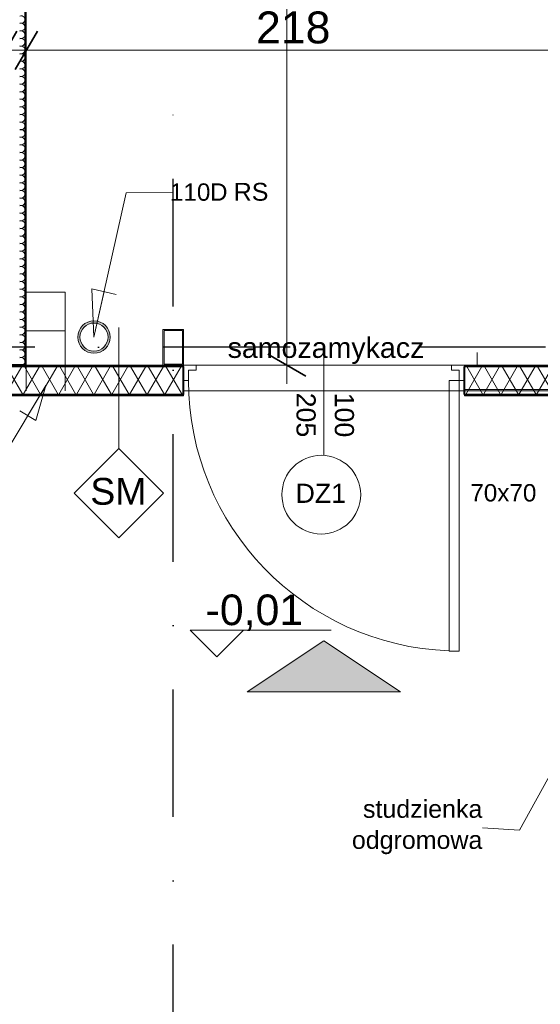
# Model space of a CAD drawing. Header units: millimetres. Extents: x 2016045 to 2079203, y -1576958 to -1542749.
# Tile 10 of 109: x 2029186 to 2031224, y -1569715 to -1565857. Entities that reach past the tile are written whole.
import ezdxf

# ---------------------------------------------------------------- set-up
doc = ezdxf.new("R2010")
doc.units = ezdxf.units.MM
doc.header["$MEASUREMENT"] = 0
doc.linetypes.add('OSIE', pattern=[1000, 500, -250, 0, -250])
for name, color, linetype, lineweight in [('2D - Ogólne_Nr_pióra__7', 7, 'Continuous', 13), ('a___cienka___0.15_Nr_pióra__1', 7, 'Continuous', 0), ('a___cienka___0.15_Nr_pióra__5', 7, 'Continuous', 40), ('a___przekrojowa___0.5_Nr_pióra__1', 7, 'Continuous', 0), ('Budowlane - Opisy_Nr_pióra__1', 7, 'Continuous', 0), ('Budowlane - Opisy_Nr_pióra__7', 7, 'Continuous', 13), ('Budowlane - Sciany Zew_Nr_pióra__7', 7, 'Continuous', 13), ('Instalacje - Kanalizacja Deszczowa_Nr_pióra__7', 7, 'Continuous', 13), ('Instalacje - Wentylacja - Urzadzenia - Przypodlogowe_Nr_pióra__7', 7, 'Continuous', 13), ('Konstrukcja - podkonstrukcja pod panele - belki_Nr_pióra__7', 7, 'Continuous', 13), ('p.poz._Nr_pióra__16', 1, 'Continuous', 5), ('Wymiarowanie - Poziomy_Nr_pióra__1', 7, 'Continuous', 0), ('Wymiarowanie_Nr_pióra__1', 7, 'Continuous', 0), ('wypelnienia wielobokow_Nr_pióra__7', 7, 'Continuous', 13), ('znaczniki drzwi_Nr_pióra__1', 7, 'Continuous', 0), ('znaczniki drzwi_Nr_pióra__7', 7, 'Continuous', 13), ('Ściany zewnętrzne_Nr_pióra__1', 7, 'Continuous', 0), ('Ściany zewnętrzne_Nr_pióra__5', 7, 'Continuous', 40)]:
    doc.layers.add(name, color=color, linetype=linetype, lineweight=lineweight)
for name, color, linetype, lineweight, true_color in [('a___przekrojowa___0.5_Nr_pióra__160', 7, 'Continuous', 20, 0x020602), ('drzwi_Nr_pióra__30', 7, 'Continuous', 13, 0x0322fc), ('Linie PT_Nr_pióra__13', 7, 'Continuous', 5, 0xb6b6b6), ('OSIE_Nr_pióra__2', 7, 'Continuous', 25, 0x0322fc), ('Wymiarowanie_Nr_pióra__3', 7, 'Continuous', 35, 0x008200)]:
    doc.layers.add(name, color=color, linetype=linetype, lineweight=lineweight, true_color=true_color)
doc.layers.add('Wymiarowanie', color=7, linetype='Continuous')
doc.layers.add('Ściany zewnętrzne', color=7, linetype='Continuous')
doc.styles.add('GENERATED_STYLE_1', font='arial.ttf')
doc.dimstyles.new('GENERATED_STYLE__1', dxfattribs={"dimtxt": 125, "dimasz": 114, "dimexe": 0.18, "dimexo": 0, "dimgap": 0.09, "dimtad": 1, "dimtih": 1, "dimtoh": 1, "dimdec": 0, "dimlfac": 0.1, "dimzin": 0, "dimdsep": 46, "dimtxsty": 'GENERATED_STYLE_1', "dimblk": 'ARROWHEAD_2', "dimblk1": 'ARROWHEAD_2', "dimblk2": 'ARROWHEAD_2', "dimcen": 0.09, "dimclrd": 7, "dimclre": 7, "dimclrt": 7, "dimadec": 4, "dimazin": 0, "dimtfac": 1, "dimtdec": 4, "dimtmove": 0, "dimatfit": 3, "dimfxl": 0, "dimtolj": 1, "dimtzin": 0, "dimarcsym": 0})
doc.dimstyles.new('GENERATED_STYLE__2', dxfattribs={"dimtxt": 125, "dimasz": 114, "dimexe": 0.18, "dimexo": 0, "dimgap": 0.09, "dimtad": 1, "dimdec": 0, "dimlfac": 0.1, "dimzin": 0, "dimdsep": 46, "dimtxsty": 'GENERATED_STYLE_1', "dimblk": 'ARROWHEAD_2', "dimblk1": 'ARROWHEAD_2', "dimblk2": 'ARROWHEAD_2', "dimcen": 0.09, "dimclrd": 7, "dimclre": 7, "dimclrt": 7, "dimadec": 4, "dimazin": 0, "dimtfac": 1, "dimtdec": 4, "dimtmove": 2, "dimatfit": 3, "dimfxl": 0, "dimtolj": 1, "dimtzin": 0, "dimarcsym": 0})
doc.dimstyles.new('GENERATED_STYLE__3', dxfattribs={"dimtxt": 125, "dimasz": 114, "dimexe": 0.18, "dimexo": 0, "dimgap": 0.09, "dimtad": 1, "dimdec": 0, "dimlfac": 0.1, "dimzin": 0, "dimdsep": 46, "dimtxsty": 'GENERATED_STYLE_1', "dimblk": 'ARROWHEAD_2', "dimblk1": 'ARROWHEAD_2', "dimblk2": 'ARROWHEAD_2', "dimcen": 0.09, "dimclrd": 7, "dimclre": 7, "dimclrt": 7, "dimadec": 4, "dimazin": 0, "dimtfac": 1, "dimtdec": 4, "dimtmove": 0, "dimatfit": 3, "dimfxl": 0, "dimtolj": 1, "dimtzin": 0, "dimarcsym": 0})
pattern_1 = [(60, (1682719.62, -1237567.41), (-51.961524, 30), []), (120, (1682719.62, -1237567.41), (51.961524, 30), [])]

# ---------------------------------------------------------------- blocks, each defined once
blk = doc.blocks.new('Izolacja cieplna 18_2')
at = {"layer": 'Linie PT_Nr_pióra__13', "linetype": 'Continuous'}
for centre in [(9865.9, 55.2), (9895.6, 55.2), (9925.4, 55.2), (9955.1, 55.2), (9984.9, 55.2), (10014.7, 55.2), (10044.4, 55.2), (10074.2, 55.2), (10104, 55.2), (10133.7, 55.2), (10163.5, 55.2), (10193.2, 55.2), (10223, 55.2), (10252.8, 55.2), (10282.5, 55.2), (10312.3, 55.2), (10342, 55.2), (10371.8, 55.2), (10401.6, 55.2), (10431.3, 55.2), (10461.1, 55.2), (10490.8, 55.2), (10520.6, 55.2), (10550.4, 55.2), (10580.1, 55.2), (10609.9, 55.2), (10639.7, 55.2), (10669.4, 55.2), (10699.2, 55.2), (10728.9, 55.2), (10758.7, 55.2), (10788.5, 55.2), (10818.2, 55.2), (10848, 55.2), (10877.7, 55.2), (10907.5, 55.2), (10937.3, 55.2), (10967, 55.2), (10996.8, 55.2), (11026.6, 55.2), (11056.3, 55.2), (11086.1, 55.2), (11115.8, 55.2), (11145.6, 55.2), (11175.4, 55.2), (11205.1, 55.2)]:
    blk.add_arc(centre, 14.9, 336.3486, 203.6513, dxfattribs=at)
blk = doc.blocks.new('Ściana_32', base_point=(2030926.7, -1567210.9))
at = {"layer": 'Ściany zewnętrzne', "linetype": 'Continuous', "lineweight": 0, "true_color": 0x000000}
h = blk.add_hatch(dxfattribs=at)
h.set_pattern_fill('izolacja_miękka', color=18, style=0, pattern_type=2)
h.set_pattern_definition(pattern_1)
h.paths.add_polyline_path([(2030926.7, -1567325.9), (2031751.4, -1567325.9), (2031751.4, -1567215.9), (2030926.7, -1567215.9)])
at = {"layer": 'Ściany zewnętrzne_Nr_pióra__1', "linetype": 'Continuous'}
blk.add_line((2031751.4, -1567215.9), (2030926.7, -1567215.9), dxfattribs=at)
at = {"layer": 'Ściany zewnętrzne_Nr_pióra__1', "linetype": 'Continuous', "flags": 128}
for points in [[(2031389.9, -1567210.9), (2030926.7, -1567210.9)], [(2030926.7, -1567215.9), (2030926.7, -1567210.9)], [(2031464.9, -1567210.9), (2031394.9, -1567210.9)], [(2031751.4, -1567210.9), (2031469.9, -1567210.9)], [(2031751.4, -1567215.9), (2031751.4, -1567210.9)], [(2030926.7, -1567330.9), (2030926.7, -1567325.9)], [(2031751.4, -1567330.9), (2031751.4, -1567325.9)], [(2030926.7, -1567330.9), (2031751.4, -1567330.9)]]:
    blk.add_lwpolyline(points, dxfattribs=at)
at = {"layer": 'Ściany zewnętrzne_Nr_pióra__5', "linetype": 'Continuous'}
blk.add_line((2030926.7, -1567325.9), (2031751.4, -1567325.9), dxfattribs=at)
at = {"layer": 'Ściany zewnętrzne_Nr_pióra__5', "linetype": 'Continuous', "flags": 128}
for points in [[(2030926.7, -1567325.9), (2030926.7, -1567215.9)], [(2031751.4, -1567325.9), (2031751.4, -1567215.9)]]:
    blk.add_lwpolyline(points, dxfattribs=at)
blk = doc.blocks.new('Ściana_33', base_point=(2028156.7, -1567210.9))
at = {"layer": 'Ściany zewnętrzne', "linetype": 'Continuous', "lineweight": 0, "true_color": 0x000000}
h = blk.add_hatch(dxfattribs=at)
h.set_pattern_fill('izolacja_miękka', color=18, style=0, pattern_type=2)
h.set_pattern_definition(pattern_1)
h.paths.add_polyline_path([(2028156.7, -1567325.9), (2029826.7, -1567325.9), (2029826.7, -1567215.9), (2028156.7, -1567215.9)])
at = {"layer": 'Ściany zewnętrzne_Nr_pióra__1', "linetype": 'Continuous'}
blk.add_line((2029826.7, -1567215.9), (2028156.7, -1567215.9), dxfattribs=at)
at = {"layer": 'Ściany zewnętrzne_Nr_pióra__1', "linetype": 'Continuous', "flags": 128}
for points in [[(2029826.7, -1567210.9), (2028156.7, -1567210.9)], [(2028156.7, -1567215.9), (2028156.7, -1567210.9)], [(2029826.7, -1567215.9), (2029826.7, -1567210.9)], [(2028156.7, -1567330.9), (2028156.7, -1567325.9)], [(2029826.7, -1567330.9), (2029826.7, -1567325.9)], [(2028156.7, -1567330.9), (2029826.7, -1567330.9)]]:
    blk.add_lwpolyline(points, dxfattribs=at)
at = {"layer": 'Ściany zewnętrzne_Nr_pióra__5', "linetype": 'Continuous'}
blk.add_line((2028156.7, -1567325.9), (2029826.7, -1567325.9), dxfattribs=at)
at = {"layer": 'Ściany zewnętrzne_Nr_pióra__5', "linetype": 'Continuous', "flags": 128}
for points in [[(2028156.7, -1567325.9), (2028156.7, -1567215.9)], [(2029826.7, -1567325.9), (2029826.7, -1567215.9)]]:
    blk.add_lwpolyline(points, dxfattribs=at)
blk = doc.blocks.new('*D115', base_point=(1682719.6, -1237567.4))
at = {"layer": 'Wymiarowanie_Nr_pióra__1', "linetype": 'Continuous'}
for p, q in [((2030344.2, -1563690.9), (2030119.2, -1563690.9)), ((2030231.7, -1567210.9), (2030231.7, -1563690.9)), ((2030344.2, -1567210.9), (2030119.2, -1567210.9)), ((2030231.7, -1567284.3), (2030231.7, -1567210.9))]:
    blk.add_line(p, q, dxfattribs=at)
at = {"layer": 'Wymiarowanie_Nr_pióra__3', "linetype": 'Continuous'}
for p, q in [((2030156.7, -1563647.6), (2030306.7, -1563734.2)), ((2030156.7, -1567167.6), (2030306.7, -1567254.2))]:
    blk.add_line(p, q, dxfattribs=at)
at = {"layer": 'Wymiarowanie_Nr_pióra__1', "char_height": 125, "attachment_point": 7, "rotation": 90, "style": 'GENERATED_STYLE_1'}
for s, insert in [('\\A1;{\\fArial|b0|i0|c238|p38;8}', (2030206.7, -1563829.1)), ('\\A1;{\\fArial|b0|i0|c238|p38;352}', (2030206.7, -1565640.7))]:
    blk.add_mtext(s, dxfattribs=dict(at, insert=insert))
blk = doc.blocks.new('ARROWHEAD_2')
at = {"color": 0, "linetype": 'Continuous', "lineweight": 0}
for p, q in [((-0.378, -0.655), (0.378, 0.655)), ((0, 0), (-1, 0))]:
    blk.add_line(p, q, dxfattribs=at)
blk = doc.blocks.new('*D119', base_point=(1682719.6, -1237567.4))
at = {"layer": 'Wymiarowanie_Nr_pióra__1', "linetype": 'Continuous'}
for p, q in [((2029131.7, -1566089.6), (2029131.7, -1565864.6)), ((2029211.7, -1566089.6), (2029211.7, -1565864.6)), ((2029131.7, -1565977.1), (2029211.7, -1565977.1))]:
    blk.add_line(p, q, dxfattribs=at)
at = {"layer": 'Wymiarowanie_Nr_pióra__3', "linetype": 'Continuous'}
for p, q in [((2029175, -1565902.1), (2029088.4, -1566052.1)), ((2029255, -1565902.1), (2029168.4, -1566052.1))]:
    blk.add_line(p, q, dxfattribs=at)
blk = doc.blocks.new('*D120', base_point=(1682719.6, -1237567.4))
at = {"layer": 'Wymiarowanie_Nr_pióra__1', "linetype": 'Continuous'}
for p, q in [((2029211.7, -1566089.6), (2029211.7, -1565864.6)), ((2031389.9, -1566089.6), (2031389.9, -1565864.6)), ((2029211.7, -1565977.1), (2031389.9, -1565977.1))]:
    blk.add_line(p, q, dxfattribs=at)
at = {"layer": 'Wymiarowanie_Nr_pióra__3', "linetype": 'Continuous'}
for p, q in [((2029255, -1565902.1), (2029168.4, -1566052.1)), ((2031346.6, -1566052.1), (2031433.2, -1565902.1))]:
    blk.add_line(p, q, dxfattribs=at)
at = {"layer": 'Wymiarowanie_Nr_pióra__1', "char_height": 125, "attachment_point": 7, "style": 'GENERATED_STYLE_1'}
for s, insert in [('\\A1;{\\fArial|b0|i0|c238|p38;218}', (2030111.1, -1565952.1)), ('\\A1;{\\fArial|b0|i0|c238|p38;8}', (2031251.7, -1565952.1))]:
    blk.add_mtext(s, dxfattribs=dict(at, insert=insert))
blk = doc.blocks.new('*D148', base_point=(1682719.6, -1237567.4))
at = {"layer": 'Wymiarowanie_Nr_pióra__1', "linetype": 'Continuous'}
for p, q in [((2028156.7, -1572444), (2028156.7, -1572219)), ((2029826.7, -1572444), (2029826.7, -1572219)), ((2028156.7, -1572331.5), (2029826.7, -1572331.5))]:
    blk.add_line(p, q, dxfattribs=at)
at = {"layer": 'Wymiarowanie_Nr_pióra__3', "linetype": 'Continuous'}
for p, q in [((2028200, -1572256.5), (2028113.4, -1572406.5)), ((2029870, -1572256.5), (2029783.4, -1572406.5))]:
    blk.add_line(p, q, dxfattribs=at)
at = {"layer": 'Wymiarowanie_Nr_pióra__1', "insert": (2028849.4, -1572306.5), "char_height": 125, "attachment_point": 7, "style": 'GENERATED_STYLE_1'}
blk.add_mtext('\\A1;{\\fArial|b0|i0|c238|p38;167}', dxfattribs=at)
blk = doc.blocks.new('*D149', base_point=(1682719.6, -1237567.4))
at = {"layer": 'Wymiarowanie_Nr_pióra__1', "linetype": 'Continuous'}
for p, q in [((2029826.7, -1572444), (2029826.7, -1572219)), ((2030926.7, -1572444), (2030926.7, -1572219)), ((2029826.7, -1572331.5), (2030926.7, -1572331.5))]:
    blk.add_line(p, q, dxfattribs=at)
at = {"layer": 'Wymiarowanie_Nr_pióra__3', "linetype": 'Continuous'}
for p, q in [((2029870, -1572256.5), (2029783.4, -1572406.5)), ((2030970, -1572256.5), (2030883.4, -1572406.5))]:
    blk.add_line(p, q, dxfattribs=at)
at = {"layer": 'Wymiarowanie_Nr_pióra__1', "insert": (2030240.7, -1572306.5), "char_height": 125, "attachment_point": 7, "style": 'GENERATED_STYLE_1'}
blk.add_mtext('\\A1;{\\fArial|b0|i0|c238|p38;110}', dxfattribs=at)
blk = doc.blocks.new('*D150', base_point=(1682719.6, -1237567.4))
at = {"layer": 'Wymiarowanie_Nr_pióra__1', "linetype": 'Continuous'}
for p, q in [((2030926.7, -1572444), (2030926.7, -1572219)), ((2031751.4, -1572444), (2031751.4, -1572219)), ((2030926.7, -1572331.5), (2031751.4, -1572331.5))]:
    blk.add_line(p, q, dxfattribs=at)
at = {"layer": 'Wymiarowanie_Nr_pióra__3', "linetype": 'Continuous'}
for p, q in [((2030970, -1572256.5), (2030883.4, -1572406.5)), ((2031794.7, -1572256.5), (2031708.1, -1572406.5))]:
    blk.add_line(p, q, dxfattribs=at)
at = {"layer": 'Wymiarowanie_Nr_pióra__1', "insert": (2031212.9, -1572308.5), "char_height": 125, "attachment_point": 7, "style": 'GENERATED_STYLE_1'}
blk.add_mtext('\\A1;{\\fArial|b0|i0|c238|p38;82\\fArial|b0|i0|c238|p38;\\A1{\\H.66x;\\S5^  ;}}', dxfattribs=at)
blk = doc.blocks.new('*D153', base_point=(1682719.6, -1237567.4))
at = {"layer": 'Wymiarowanie_Nr_pióra__1', "linetype": 'Continuous'}
for p, q in [((2023749.9, -1572694), (2023749.9, -1572469)), ((2041502.9, -1572694), (2041502.9, -1572469)), ((2023676.5, -1572581.5), (2023749.9, -1572581.5)), ((2023749.9, -1572581.5), (2041502.9, -1572581.5)), ((2041502.9, -1572581.5), (2041576.2, -1572581.5))]:
    blk.add_line(p, q, dxfattribs=at)
at = {"layer": 'Wymiarowanie_Nr_pióra__3', "linetype": 'Continuous'}
for p, q in [((2023793.2, -1572506.5), (2023706.6, -1572656.5)), ((2041459.6, -1572656.5), (2041546.2, -1572506.5))]:
    blk.add_line(p, q, dxfattribs=at)
at = {"layer": 'Wymiarowanie_Nr_pióra__1', "insert": (2032436.7, -1572556.5), "char_height": 125, "attachment_point": 7, "style": 'GENERATED_STYLE_1'}
blk.add_mtext('\\A1;{\\fArial|b0|i0|c238|p38;1776}', dxfattribs=at)
blk = doc.blocks.new('*D179', base_point=(1682719.6, -1237567.4))
at = {"layer": 'Wymiarowanie_Nr_pióra__1', "linetype": 'Continuous'}
for p, q in [((2021416.4, -1552270.9), (2021416.4, -1552197.6)), ((2021528.9, -1552270.9), (2021303.9, -1552270.9)), ((2021416.4, -1567330.9), (2021416.4, -1552270.9)), ((2021528.9, -1567330.9), (2021303.9, -1567330.9)), ((2021416.4, -1567404.3), (2021416.4, -1567330.9))]:
    blk.add_line(p, q, dxfattribs=at)
at = {"layer": 'Wymiarowanie_Nr_pióra__3', "linetype": 'Continuous'}
for p, q in [((2021491.4, -1552314.2), (2021341.4, -1552227.6)), ((2021341.4, -1567287.6), (2021491.4, -1567374.2))]:
    blk.add_line(p, q, dxfattribs=at)
at = {"layer": 'Wymiarowanie_Nr_pióra__1', "insert": (2021391.4, -1560447), "char_height": 125, "attachment_point": 7, "rotation": 90, "style": 'GENERATED_STYLE_1'}
blk.add_mtext('\\A1;{\\fArial|b0|i0|c238|p38;1\xa0506}', dxfattribs=at)

msp = doc.modelspace()

# ---------------------------------------------------------------- hatches: boundary and pattern name
at = {"layer": 'wypelnienia wielobokow_Nr_pióra__7', "linetype": 'Continuous'}
h = msp.add_hatch(color=256, dxfattribs=at)
h.paths.add_polyline_path([(2029540, -1567095.7), (2029540, -1567106.2), (2029538.3, -1567116.5), (2029534.9, -1567126.4), (2029529.9, -1567135.7), (2029523.4, -1567143.9), (2029515.7, -1567151.1), (2029506.9, -1567156.8), (2029497.3, -1567161), (2029487.2, -1567163.6), (2029476.7, -1567164.4), (2029466.3, -1567163.6), (2029456.1, -1567161), (2029446.5, -1567156.8), (2029437.7, -1567151.1), (2029430, -1567143.9), (2029423.6, -1567135.7), (2029418.6, -1567126.4), (2029415.2, -1567116.5), (2029413.4, -1567106.2), (2029413.4, -1567095.7), (2029415.2, -1567085.4), (2029418.6, -1567075.4), (2029423.6, -1567066.2), (2029430, -1567057.9), (2029437.7, -1567050.8), (2029446.5, -1567045.1), (2029456.1, -1567040.9), (2029466.3, -1567038.3), (2029476.7, -1567037.4), (2029487.2, -1567038.3), (2029497.3, -1567040.9), (2029506.9, -1567045.1), (2029515.7, -1567050.8), (2029523.4, -1567057.9), (2029529.9, -1567066.2), (2029534.9, -1567075.4), (2029538.3, -1567085.4)])
h.paths.add_polyline_path([(2029530, -1567114.4), (2029531.5, -1567105.5), (2029531.5, -1567096.4), (2029530, -1567087.4), (2029527.1, -1567078.8), (2029522.8, -1567070.9), (2029517.2, -1567063.7), (2029510.5, -1567057.5), (2029502.9, -1567052.6), (2029494.6, -1567048.9), (2029485.8, -1567046.7), (2029476.7, -1567045.9), (2029467.7, -1567046.7), (2029458.9, -1567048.9), (2029450.5, -1567052.6), (2029442.9, -1567057.5), (2029436.3, -1567063.7), (2029430.7, -1567070.9), (2029426.4, -1567078.8), (2029423.4, -1567087.4), (2029421.9, -1567096.4), (2029421.9, -1567105.5), (2029423.4, -1567114.4), (2029426.4, -1567123), (2029430.7, -1567131), (2029436.3, -1567138.2), (2029442.9, -1567144.3), (2029450.5, -1567149.3), (2029458.9, -1567153), (2029467.7, -1567155.2), (2029476.7, -1567155.9), (2029485.8, -1567155.2), (2029494.6, -1567153), (2029502.9, -1567149.3), (2029510.5, -1567144.3), (2029517.2, -1567138.2), (2029522.8, -1567131), (2029527.1, -1567123)], flags=0)
h = msp.add_hatch(color=256, dxfattribs=at)
h.paths.add_polyline_path([(2029540, -1567095.7), (2029540, -1567106.2), (2029538.3, -1567116.5), (2029534.9, -1567126.4), (2029529.9, -1567135.7), (2029523.4, -1567143.9), (2029515.7, -1567151.1), (2029506.9, -1567156.8), (2029497.3, -1567161), (2029487.2, -1567163.6), (2029476.7, -1567164.4), (2029466.3, -1567163.6), (2029456.1, -1567161), (2029446.5, -1567156.8), (2029437.7, -1567151.1), (2029430, -1567143.9), (2029423.6, -1567135.7), (2029418.6, -1567126.4), (2029415.2, -1567116.5), (2029413.4, -1567106.2), (2029413.4, -1567095.7), (2029415.2, -1567085.4), (2029418.6, -1567075.4), (2029423.6, -1567066.2), (2029430, -1567057.9), (2029437.7, -1567050.8), (2029446.5, -1567045.1), (2029456.1, -1567040.9), (2029466.3, -1567038.3), (2029476.7, -1567037.4), (2029487.2, -1567038.3), (2029497.3, -1567040.9), (2029506.9, -1567045.1), (2029515.7, -1567050.8), (2029523.4, -1567057.9), (2029529.9, -1567066.2), (2029534.9, -1567075.4), (2029538.3, -1567085.4)])
h.paths.add_polyline_path([(2029530, -1567114.4), (2029531.5, -1567105.5), (2029531.5, -1567096.4), (2029530, -1567087.4), (2029527.1, -1567078.8), (2029522.8, -1567070.9), (2029517.2, -1567063.7), (2029510.5, -1567057.5), (2029502.9, -1567052.6), (2029494.6, -1567048.9), (2029485.8, -1567046.7), (2029476.7, -1567045.9), (2029467.7, -1567046.7), (2029458.9, -1567048.9), (2029450.5, -1567052.6), (2029442.9, -1567057.5), (2029436.3, -1567063.7), (2029430.7, -1567070.9), (2029426.4, -1567078.8), (2029423.4, -1567087.4), (2029421.9, -1567096.4), (2029421.9, -1567105.5), (2029423.4, -1567114.4), (2029426.4, -1567123), (2029430.7, -1567131), (2029436.3, -1567138.2), (2029442.9, -1567144.3), (2029450.5, -1567149.3), (2029458.9, -1567153), (2029467.7, -1567155.2), (2029476.7, -1567155.9), (2029485.8, -1567155.2), (2029494.6, -1567153), (2029502.9, -1567149.3), (2029510.5, -1567144.3), (2029517.2, -1567138.2), (2029522.8, -1567131), (2029527.1, -1567123)], flags=0)
msp.add_hatch(color=256, dxfattribs=at).paths.add_polyline_path([(2030676.7, -1568490.9), (2030076.7, -1568490.9), (2030376.7, -1568290.9)])

# ---------------------------------------------------------------- linework, layer by layer
at = {"layer": '2D - Ogólne_Nr_pióra__7', "linetype": 'Continuous'}
for p, q in [((2030076.7, -1568490.9), (2030376.7, -1568290.9)), ((2030676.7, -1568490.9), (2030376.7, -1568290.9)), ((2030676.7, -1568490.9), (2030076.7, -1568490.9))]:
    msp.add_line(p, q, dxfattribs=at)
at = {"layer": 'a___cienka___0.15_Nr_pióra__1', "linetype": 'Continuous'}
for p, q in [((2030926.7, -1567210.9), (2029826.7, -1567210.9)), ((2029826.7, -1567310.9), (2030926.7, -1567310.9)), ((2031751.7, -1567305.9), (2030926.7, -1567305.9))]:
    msp.add_line(p, q, dxfattribs=at)
at = {"layer": 'a___cienka___0.15_Nr_pióra__5', "linetype": 'Continuous'}
for p, q in [((2029206.7, -1555990.9), (2029206.7, -1567210.9)), ((2029211.7, -1567210.9), (2029131.7, -1567210.9)), ((2029826.7, -1567215.9), (2028156.7, -1567215.9)), ((2031751.7, -1567215.9), (2030926.7, -1567215.9))]:
    msp.add_line(p, q, dxfattribs=at)
at = {"layer": 'a___przekrojowa___0.5_Nr_pióra__1', "linetype": 'Continuous'}
for p, q in [((2029211.7, -1563690.9), (2029211.7, -1567210.9)), ((2029211.7, -1567210.9), (2029826.7, -1567210.9)), ((2029826.7, -1567210.9), (2029826.7, -1567310.9)), ((2030926.7, -1567210.9), (2031388.2, -1567210.9)), ((2030926.7, -1567210.9), (2030926.7, -1567310.9)), ((2031751.7, -1567310.9), (2030926.7, -1567310.9))]:
    msp.add_line(p, q, dxfattribs=at)
at = {"layer": 'a___przekrojowa___0.5_Nr_pióra__160', "linetype": 'Continuous', "flags": 128}
for points in [[(2029746.9, -1567210.9), (2029826.9, -1567210.9), (2029826.9, -1567070.9), (2029746.9, -1567070.9)], [(2029822.9, -1567074.9), (2029750.9, -1567074.9), (2029750.9, -1567206.9), (2029822.9, -1567206.9)]]:
    msp.add_lwpolyline(points, close=True, dxfattribs=at)
at = {"layer": 'Budowlane - Opisy_Nr_pióra__1', "linetype": 'Continuous'}
for p, q in [((2029468.6, -1566912.3), (2029476.7, -1567100.9)), ((2029564, -1566933.5), (2029468.6, -1566912.3)), ((2029476.7, -1567100.9), (2029516.3, -1566922.9)), ((2029574.3, -1567063.7), (2029574.3, -1567537.6)), ((2029287.7, -1567290.9), (2029217.6, -1567408.4)), ((2029249.1, -1567427.2), (2029287.7, -1567290.9)), ((2029186.1, -1567389.6), (2029249.1, -1567427.2)), ((2029399.3, -1567712.6), (2029574.3, -1567537.6)), ((2029574.3, -1567537.6), (2029749.3, -1567712.6)), ((2029574.3, -1567887.6), (2029399.3, -1567712.6)), ((2029749.3, -1567712.6), (2029574.3, -1567887.6))]:
    msp.add_line(p, q, dxfattribs=at)
at = {"layer": 'Budowlane - Opisy_Nr_pióra__7', "linetype": 'Continuous', "flags": 128}
for points in [[(2029476.7, -1567100.9), (2029602.4, -1566535.6), (2029783.6, -1566534)], [(2029287.7, -1567290.9), (2028357, -1568849.9), (2028230.2, -1568849.8)], [(2031496.7, -1568390.9), (2031143.2, -1569033.2), (2030998.1, -1569023)]]:
    msp.add_lwpolyline(points, dxfattribs=at)
at = {"layer": 'Budowlane - Sciany Zew_Nr_pióra__7', "linetype": 'Continuous'}
for p, q in [((2029211.7, -1563710.9), (2029211.7, -1567210.9)), ((2029211.7, -1567210.9), (2029826.7, -1567210.9))]:
    msp.add_line(p, q, dxfattribs=at)
at = {"layer": 'drzwi_Nr_pióra__30', "linetype": 'Continuous'}
for p, q in [((2029826.7, -1567290.9), (2029826.7, -1567210.9)), ((2029826.7, -1567210.9), (2029876.7, -1567210.9)), ((2029826.7, -1567270.9), (2029826.7, -1567210.9)), ((2029876.7, -1567210.9), (2029876.7, -1567230.9)), ((2030876.7, -1567230.9), (2030876.7, -1567210.9)), ((2030876.7, -1567210.9), (2030926.7, -1567210.9)), ((2030926.7, -1567290.9), (2030926.7, -1567210.9)), ((2030926.7, -1567210.9), (2030926.7, -1567270.9)), ((2029876.7, -1567230.9), (2029846.7, -1567230.9)), ((2029846.7, -1567230.9), (2029846.7, -1567270.9)), ((2030906.7, -1567230.9), (2030876.7, -1567230.9)), ((2030906.7, -1567270.9), (2030906.7, -1567230.9)), ((2029846.7, -1567270.9), (2029826.7, -1567270.9)), ((2030866.7, -1568330.9), (2030866.7, -1567270.9)), ((2030866.7, -1567270.9), (2030906.7, -1567270.9)), ((2030926.7, -1567270.9), (2030906.7, -1567270.9)), ((2030906.7, -1567270.9), (2030906.7, -1568330.9)), ((2030906.7, -1568330.9), (2030866.7, -1568330.9))]:
    msp.add_line(p, q, dxfattribs=at)
msp.add_arc((2030906.7, -1567270.9), 1060, 180, 267.8374, dxfattribs=at)
at = {"layer": 'Instalacje - Kanalizacja Deszczowa_Nr_pióra__7', "linetype": 'Continuous'}
for radius, start, end in [(63.5, 90, 270), (63.5, 90, 270), (55, 90, 270), (63.5, 270, 90), (63.5, 270, 90), (55, 270, 90)]:
    msp.add_arc((2029476.7, -1567100.9), radius, start, end, dxfattribs=at)
at = {"layer": 'Instalacje - Wentylacja - Urzadzenia - Przypodlogowe_Nr_pióra__7', "linetype": 'Continuous'}
for p, q in [((2029363.7, -1566924.9), (2029211.7, -1566924.9)), ((2029211.7, -1566924.9), (2029211.7, -1567076.9)), ((2029363.7, -1567076.9), (2029363.7, -1566924.9)), ((2029211.7, -1567076.9), (2029363.7, -1567076.9)), ((2029363.7, -1567076.9), (2029363.7, -1567310.9)), ((2029211.7, -1567210.9), (2029211.7, -1567310.9))]:
    msp.add_line(p, q, dxfattribs=at)
at = {"layer": 'Konstrukcja - podkonstrukcja pod panele - belki_Nr_pióra__7', "linetype": 'Continuous'}
for p, q in [((2030976.7, -1567160.9), (2030976.7, -1567210.9)), ((2029826.7, -1567210.9), (2031173.7, -1567210.9)), ((2030976.7, -1567210.9), (2031173.7, -1567210.9))]:
    msp.add_line(p, q, dxfattribs=at)
at = {"layer": 'OSIE_Nr_pióra__2', "linetype": 'OSIE'}
for p, q in [((2029786.7, -1572981.5), (2029786.7, -1566073)), ((2044246, -1567140.9), (2020891.3, -1567140.9))]:
    msp.add_line(p, q, dxfattribs=at)
at = {"layer": 'Wymiarowanie - Poziomy_Nr_pióra__1', "linetype": 'Continuous'}
msp.add_line((2029853.6, -1568249.6), (2030404.9, -1568249.6), dxfattribs=at)
at = {"layer": 'Wymiarowanie - Poziomy_Nr_pióra__1', "linetype": 'Continuous', "flags": 128}
msp.add_lwpolyline([(2029853.6, -1568249.6), (2029958, -1568354), (2030062.4, -1568249.6)], dxfattribs=at)
at = {"layer": 'znaczniki drzwi_Nr_pióra__1', "linetype": 'Continuous'}
msp.add_line((2030376.7, -1567173.4), (2030376.7, -1567564.3), dxfattribs=at)
for start, end in [(0, 180), (180, 0)]:
    msp.add_arc((2030366.6, -1567718.3), 154.3, start, end, dxfattribs=at)

# ---------------------------------------------------------------- block references
at = {"layer": 'Linie PT_Nr_pióra__13', "linetype": 'Continuous', "zscale": 1000, "rotation": 270}
msp.add_blockref('Izolacja cieplna 18_2', (2029136.7, -1555990.9), dxfattribs=at)
at = {"layer": 'Ściany zewnętrzne'}
for name, p in [('Ściana_33', (2028156.7, -1567210.9)), ('Ściana_32', (2030926.7, -1567210.9))]:
    msp.add_blockref(name, p, dxfattribs=at)

# ---------------------------------------------------------------- texts
at = {"layer": 'Budowlane - Opisy_Nr_pióra__7', "linetype": 'Continuous', "attachment_point": 9, "style": 'GENERATED_STYLE_1'}
for s, insert, char_height in [('\\A1;{\\fArial|b0|i0|c238|p38;110}', (2029932.4, -1566567.7), 68), ('\\A1;{\\fArial|b0|i0|c238|p38;D}', (2029999.6, -1566566.6), 68), ('\\A1;{\\fArial|b0|i0|c238|p38;RS }', (2030159.6, -1566567.7), 70), ('\\A1;{\\fArial|b0|i0|c238|p38;SM}', (2029682.3, -1567759.2), 105), ('\\A1;{\\fArial|b0|i0|c238|p38;70x70}', (2031208.7, -1567745.9), 67.998), ('\\A1;{\\fArial|b0|i0|c238|p38;studzienka}', (2030997.2, -1568985.3), 70), ('\\A1;{\\fArial|b0|i0|c238|p38;odgromowa}', (2030997.2, -1569127.1), 70)]:
    msp.add_mtext(s, dxfattribs=dict(at, insert=insert, char_height=char_height))
at = {"layer": 'p.poz._Nr_pióra__16', "linetype": 'Continuous', "insert": (2030000, -1567206.6), "char_height": 80, "attachment_point": 7, "style": 'GENERATED_STYLE_1'}
msp.add_mtext('\\A1;{\\fArial|b0|i0|c238|p38;samozamykacz}', dxfattribs=at)
at = {"layer": 'Wymiarowanie - Poziomy_Nr_pióra__1', "linetype": 'Continuous', "insert": (2029913.6, -1568251.8), "char_height": 120, "attachment_point": 7, "style": 'GENERATED_STYLE_1'}
msp.add_mtext('\\A1;{\\fArial|b0|i0|c238|p38;-0,01}', dxfattribs=at)
at = {"layer": 'znaczniki drzwi_Nr_pióra__7', "linetype": 'Continuous', "char_height": 75, "attachment_point": 9, "rotation": 270, "style": 'GENERATED_STYLE_1'}
for s, insert in [('\\A1;{\\fArial|b0|i0|c238|p38;205}', (2030268.5, -1567493.5)), ('\\A1;{\\fArial|b0|i0|c238|p38;100}', (2030418.5, -1567493.5))]:
    msp.add_mtext(s, dxfattribs=dict(at, insert=insert))
at = {"layer": 'znaczniki drzwi_Nr_pióra__7', "linetype": 'Continuous', "insert": (2030463.8, -1567750.4), "char_height": 75, "attachment_point": 9, "style": 'GENERATED_STYLE_1'}
msp.add_mtext('\\A1;{\\fArial|b0|i0|c238|p38;DZ1}', dxfattribs=at)

# ---------------------------------------------------------------- dimensions: what is measured, and where the dimension line sits
at = {"layer": 'Wymiarowanie', "linetype": 'Continuous'}
for base, p1, p2, dimstyle, picture, middle in [((2021416.4, -1552270.9), (2023749.9, -1567330.9), (2031349.9, -1552270.9), 'GENERATED_STYLE__2', '*D179', (2021328.9, -1560233.3)), ((2030231.7, -1563690.9), (2030926.7, -1567210.9), (2031388.8, -1563690.9), 'GENERATED_STYLE__3', '*D115', (2030144.2, -1565498.4))]:
    dim = msp.add_linear_dim(base=base, p1=p1, p2=p2, angle=90, dimstyle=dimstyle, dxfattribs=at)
    dim.commit()
    dim.dimension.update_dxf_attribs({"geometry": picture, "text_midpoint": middle, "dimtype": 160, "text_rotation": 90})
for base, p1, p2, picture, middle in [((2031389.9, -1565977.1), (2029211.7, -1567210.9), (2031389.9, -1567210.9), '*D120', (2030253.4, -1565889.6)), ((2029211.7, -1565977.1), (2029131.7, -1567210.9), (2029211.7, -1567210.9), '*D119', (2029040.9, -1565889.6)), ((2029826.7, -1572331.5), (2028156.7, -1567210.9), (2029826.7, -1567330.9), '*D148', (2028991.7, -1572244)), ((2030926.7, -1572331.5), (2029826.7, -1567330.9), (2030926.7, -1567330.9), '*D149', (2030376.7, -1572244)), ((2031751.4, -1572331.5), (2030926.7, -1567330.9), (2031751.4, -1567330.9), '*D150', (2031432.9, -1572244))]:
    dim = msp.add_linear_dim(base=base, p1=p1, p2=p2, dimstyle='GENERATED_STYLE__1', dxfattribs=at)
    dim.commit()
    dim.dimension.update_dxf_attribs({"geometry": picture, "text_midpoint": middle, "dimtype": 160})
dim = msp.add_linear_dim(base=(2041502.9, -1572581.5), p1=(2023749.9, -1567330.9), p2=(2041502.9, -1567330.9), text='1776', dimstyle='GENERATED_STYLE__1', dxfattribs=at)
dim.commit()
dim.dimension.update_dxf_attribs({"geometry": '*D153', "text_midpoint": (2032626.4, -1572494), "dimtype": 160})

doc.saveas('drawing.dxf')
